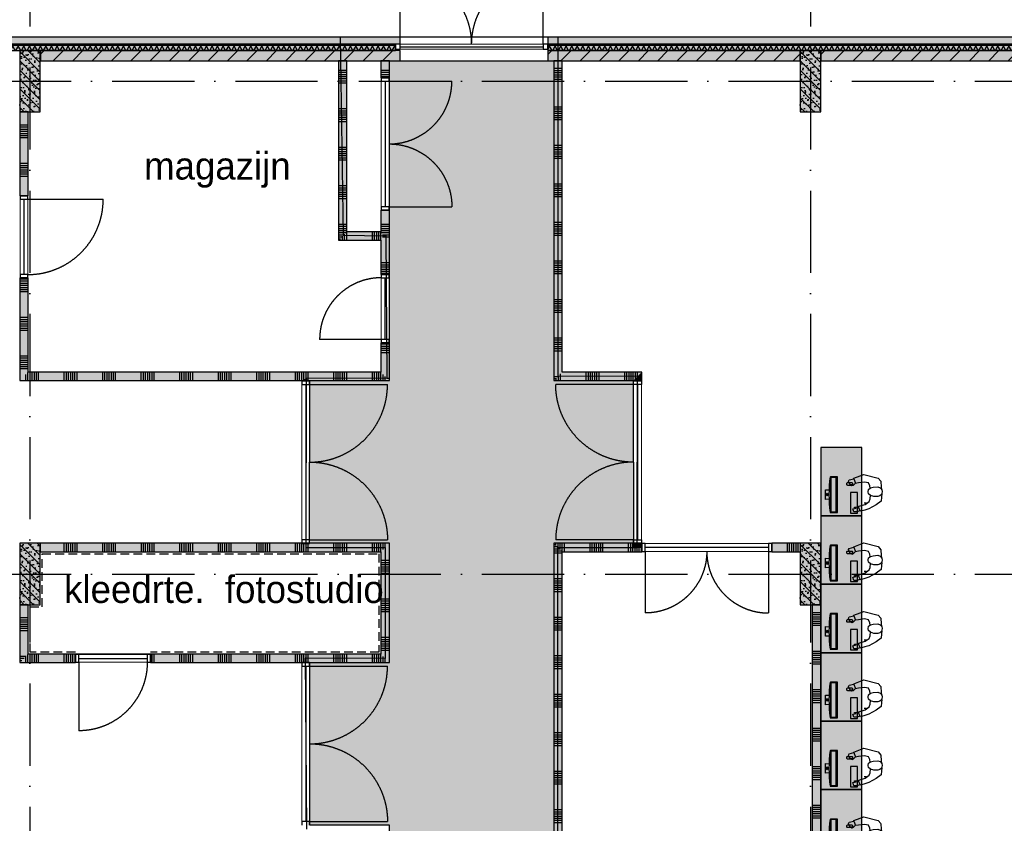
# Model space of a CAD drawing. Header units: millimetres. Extents: x 20872 to 297961, y -293704 to 213007.
# Tile 121 of 256: x 142008 to 156388, y -75042 to -63302. Entities that reach past the tile are written whole.
import ezdxf
from ezdxf.xclip import XClip

# ---------------------------------------------------------------- set-up
doc = ezdxf.new("R2010")
doc.units = ezdxf.units.MM
doc.header["$LTSCALE"] = 100
doc.header["$XCLIPFRAME"] = 2
doc.linetypes.add('ACAD_ISO10W100', pattern=[18, 12, -3, 0, -3])
doc.linetypes.add('HIDDEN', pattern=[9.525, 6.35, -3.175])
doc.layers.get('Defpoints').update_dxf_attribs({"color": 181})
for name, color, linetype in [('A--L$7--_stramien', 1, 'Continuous'), ('A--L20--_bovenbouw', 3, 'Continuous'), ('A--L30--_afbouw', 7, 'Continuous'), ('A--L82--leerlingensets-02', 9, 'Continuous'), ('A--T$7--_stramien', 7, 'Continuous'), ('BURO_lijnen_0.18', 1, 'Continuous'), ('plattegrondkleuren', 7, 'Continuous'), ('teksten', 7, 'Continuous'), ('XREFS', 9, 'Continuous')]:
    doc.layers.add(name, color=color, linetype=linetype)
doc.styles.add('MAAR_stempel', font='LTe50146.ttf')

# ---------------------------------------------------------------- blocks, each defined once
blk = doc.blocks.new('BURO_onderaanzicht')
at = {"color": 7}
blk.add_line((-432, 0), (432, 0), dxfattribs=at)
blk = doc.blocks.new('stramienlijnen_1')
at = {"layer": 'A--L$7--_stramien', "color": 1, "linetype": 'ACAD_ISO10W100', "lineweight": -3}
for p, q in [((142159.5, 96800), (142159.5, 21000)), ((153559.5, 96800), (153559.5, 21000)), ((130759.5, 85800), (164959.5, 85800)), ((130759.5, 78600), (164959.5, 78600))]:
    blk.add_line(p, q, dxfattribs=at)
blk = doc.blocks.new('begane grond bestaand leeg')
at = {"layer": 'A--L20--_bovenbouw', "linetype": 'Continuous', "lineweight": -3}
for points in [[(147564, 86444), (130695, 86444), (130695, 86344), (147564, 86344)], [(165020, 86444), (149723, 86444), (149723, 86344), (165020, 86344)], [(130764, 86319), (130834, 86249), (147497, 86249), (147497, 86319)], [(149723, 86319), (149723, 86249), (164884, 86249), (164954, 86319)], [(142309, 85350), (142309, 86249), (142009, 86249), (142009, 85350)], [(142311, 86249), (142311, 86099), (146664, 86099), (146789, 86099), (147284, 86099), (147409, 86099), (147564, 86099), (147564, 86249)], [(149723, 86249), (149723, 86099), (149809, 86099), (149934, 86099), (153409, 86099), (153409, 86249)], [(153709, 85350), (153709, 86249), (153409, 86249), (153409, 85350)], [(153709, 86099), (164584, 86099), (164584, 86249), (153709, 86249)], [(146789, 83600), (146789, 86099), (146664, 86099), (146664, 83475)], [(147409, 86099), (147284, 86099), (147284, 85850), (147409, 85850)], [(149934, 81550), (149934, 86099), (149809, 86099), (149809, 81425)], [(142134, 85350), (142009, 85350), (142009, 84125), (142134, 84125)], [(147284, 82978), (147409, 82978), (147409, 83916), (147284, 83916), (147284, 83600), (147316, 83537), (147284, 83475)], [(147316, 83537), (147284, 83600), (146789, 83600), (146664, 83475), (147284, 83475)], [(142134, 82925), (142009, 82925), (142009, 81425), (142134, 81550)], [(147284, 81550), (147409, 81425), (147409, 81978), (147284, 81978)], [(142134, 81550), (142009, 81425), (146124, 81425), (146187, 81456), (146249, 81425), (147409, 81425), (147284, 81550)], [(151094, 81550), (149934, 81550), (149809, 81425), (150969, 81425)], [(151094, 81550), (150969, 81425), (150969, 81421), (151094, 81421)], [(146124, 81421), (146249, 81421), (146249, 81425), (146187, 81456), (146124, 81425)], [(142009, 79050), (142009, 78150), (142309, 78150), (142309, 79050)], [(147284, 78925), (147409, 79050), (142309, 79050), (142309, 78925)], [(147284, 78925), (147284, 77430), (147409, 77305), (147409, 79050)], [(151089, 79050), (149809, 79050), (149934, 78925), (151089, 78925)], [(149934, 71220), (149934, 78925), (149809, 79050), (149809, 71345)], [(151094, 79048), (150969, 79048), (150969, 78990), (151094, 78990)], [(151089, 79050), (151089, 78925), (151094, 78925), (151094, 79050)], [(152994, 79050), (152994, 78925), (153409, 78925), (153409, 79050), (153410, 79050), (153410, 79050)], [(153409, 78150), (153709, 78150), (153709, 79050), (153410, 79050), (153409, 79050)], [(142009, 78150), (142009, 77305), (142134, 77430), (142134, 78150)], [(153710, 71850), (153710, 78150), (153585, 78150), (153585, 71850)], [(142134, 77430), (142009, 77305), (142822, 77305), (142822, 77430)], [(143922, 77430), (143922, 77305), (147409, 77305), (147284, 77430)]]:
    blk.add_hatch(color=60, dxfattribs=at).paths.add_polyline_path(points, flags=0)
h = blk.add_hatch(dxfattribs=at)
h.set_pattern_fill('GENERAL_DIAMONDS', color=1, scale=560, style=0, pattern_type=2)
h.set_pattern_definition([(60, (130834.484, 86249.39), (-60.62178, 35), []), (120, (130834.484, 86249.39), (-60.62178, -35), [])])
h.paths.add_polyline_path([(147497, 86249), (147497, 86319), (130764, 86319), (130834, 86249)], flags=0)
h.paths.add_polyline_path([(164884, 86249), (164954, 86319), (149723, 86319), (149723, 86249)], flags=0)
h = blk.add_hatch(dxfattribs=at)
h.set_pattern_fill('PREFB', color=1, scale=5, angle=-90, style=0)
h.set_pattern_definition([(315, (142009.48, 86249.995), (67.882, 67.882), []), (287, (142009.484, 86249.995), (79.8276, -25.7875), [0, -81.6, -46.2, 0, -67.2]), (318, (142009.484, 86249.995), (81.172, 18.4156), [0, -80.8, 0, -82.4, 0, -66.4]), (341, (142009.484, 86249.995), (67.263, 47.9116), [0, -80, 0, -480, -65.8])])
h.paths.add_polyline_path([(142309, 85350), (142309, 86249), (142009, 86249), (142009, 85350)], flags=0)
h = blk.add_hatch(dxfattribs=at)
h.set_pattern_fill('_U', color=1, scale=200, angle=45, style=0, pattern_type=0)
h.set_pattern_definition([(45, (142310.67, 86099.3), (-141.421, 141.421), [])])
h.paths.add_polyline_path([(142311, 86249), (142311, 86099), (147564, 86099), (147564, 86249)], flags=0)
h = blk.add_hatch(dxfattribs=at)
h.set_pattern_fill('_U', color=1, scale=200, angle=45, style=0, pattern_type=0)
h.set_pattern_definition([(45, (149723.42, 86099.3), (-141.421, 141.421), [])])
h.paths.add_polyline_path([(149723, 86249), (149723, 86099), (153409, 86099), (153409, 86249)], flags=0)
h = blk.add_hatch(dxfattribs=at)
h.set_pattern_fill('PREFB', color=1, scale=5, angle=-90, style=0)
h.set_pattern_definition([(315, (153409.48, 86249.995), (67.882, 67.882), []), (287, (153409.484, 86249.995), (79.8276, -25.7875), [0, -81.6, -46.2, 0, -67.2]), (318, (153409.484, 86249.995), (81.172, 18.4156), [0, -80.8, 0, -82.4, 0, -66.4]), (341, (153409.484, 86249.995), (67.263, 47.9116), [0, -80, 0, -480, -65.8])])
h.paths.add_polyline_path([(153709, 85350), (153709, 86249), (153409, 86249), (153409, 85350)], flags=0)
h = blk.add_hatch(dxfattribs=at)
h.set_pattern_fill('_U', color=1, scale=200, angle=45, style=0, pattern_type=0)
h.set_pattern_definition([(45, (153708.96, 86099.3), (-141.4214, 141.4214), [])])
h.paths.add_polyline_path([(153709, 86099), (164584, 86099), (164584, 86249), (153709, 86249)], flags=0)
h = blk.add_hatch(dxfattribs=at)
h.set_pattern_fill('SWAND', color=1, scale=5, angle=-90, style=0)
h.set_pattern_definition([(360, (146664.4, 86149.3), (3e-14, 562.5), []), (360, (146664.4, 86118.05), (3e-14, 562.5), []), (360, (146664.4, 86086.8), (3e-14, 562.5), []), (360, (146664.4, 86055.55), (3e-14, 562.5), []), (360, (146664.4, 86024.3), (3e-14, 562.5), []), (360, (146664.4, 85993.05), (3e-14, 562.5), []), (360, (146664.4, 85961.8), (3e-14, 562.5), [])])
h.paths.add_polyline_path([(146789, 83600), (146789, 86099), (146664, 86099), (146664, 83475)], flags=0)
h = blk.add_hatch(dxfattribs=at)
h.set_pattern_fill('SWAND', color=1, scale=5, angle=-90, style=0)
h.set_pattern_definition([(360, (147284.4, 86149.3), (3e-14, 562.5), []), (360, (147284.4, 86118.05), (3e-14, 562.5), []), (360, (147284.4, 86086.8), (3e-14, 562.5), []), (360, (147284.4, 86055.55), (3e-14, 562.5), []), (360, (147284.4, 86024.3), (3e-14, 562.5), []), (360, (147284.4, 85993.05), (3e-14, 562.5), []), (360, (147284.4, 85961.8), (3e-14, 562.5), [])])
h.paths.add_polyline_path([(147409, 86099), (147284, 86099), (147284, 85850), (147409, 85850)], flags=0)
h.paths.add_polyline_path([(147284, 82978), (147409, 82978), (147409, 83916), (147284, 83916), (147284, 83600), (147316, 83537), (147284, 83475)], flags=0)
h.paths.add_polyline_path([(147284, 81550), (147409, 81425), (147409, 81978), (147284, 81978)], flags=0)
h = blk.add_hatch(dxfattribs=at)
h.set_pattern_fill('SWAND', color=1, scale=5, angle=90, style=0)
h.set_pattern_definition([(180, (149934.35, 81487.5), (-3e-14, -562.5), []), (180, (149934.35, 81518.75), (-3e-14, -562.5), []), (180, (149934.35, 81550), (-3e-14, -562.5), []), (180, (149934.35, 81581.25), (-3e-14, -562.5), []), (180, (149934.35, 81612.5), (-3e-14, -562.5), []), (180, (149934.35, 81643.75), (-3e-14, -562.5), []), (180, (149934.35, 81675), (-3e-14, -562.5), [])])
h.paths.add_polyline_path([(149934, 81550), (149934, 86099), (149809, 86099), (149809, 81425)], flags=0)
h = blk.add_hatch(dxfattribs=at)
h.set_pattern_fill('SWAND', color=1, scale=5, angle=-90, style=0)
h.set_pattern_definition([(360, (142009.35, 85349.97), (3e-14, 562.5), []), (360, (142009.35, 85318.7), (3e-14, 562.5), []), (360, (142009.35, 85287.47), (3e-14, 562.5), []), (360, (142009.35, 85256.2), (3e-14, 562.5), []), (360, (142009.35, 85224.97), (3e-14, 562.5), []), (360, (142009.35, 85193.7), (3e-14, 562.5), []), (360, (142009.35, 85162.47), (3e-14, 562.5), [])])
h.paths.add_polyline_path([(142134, 85350), (142009, 85350), (142009, 84125), (142134, 84125)], flags=0)
h.paths.add_polyline_path([(142134, 82925), (142009, 82925), (142009, 81425), (142134, 81550)], flags=0)
h = blk.add_hatch(dxfattribs=at)
h.set_pattern_fill('SWAND', color=1, scale=5, angle=180, style=0)
h.set_pattern_definition([(270, (147346.9, 83600), (562.5, -3e-14), []), (270, (147315.6, 83600), (562.5, -3e-14), []), (270, (147284.4, 83600), (562.5, -3e-14), []), (270, (147253.1, 83600), (562.5, -3e-14), []), (270, (147221.9, 83600), (562.5, -3e-14), []), (270, (147190.6, 83600), (562.5, -3e-14), []), (270, (147159.4, 83600), (562.5, -3e-14), [])])
h.paths.add_polyline_path([(147316, 83537), (147284, 83600), (146789, 83600), (146664, 83475), (147284, 83475)], flags=0)
h = blk.add_hatch(dxfattribs=at)
h.set_pattern_fill('SWAND', color=1, scale=5, angle=-180, style=0)
h.set_pattern_definition([(270, (147346.9, 81550), (562.5, 3e-12), []), (270, (147315.6, 81550), (562.5, 3e-12), []), (270, (147284.4, 81550), (562.5, 3e-12), []), (270, (147253.1, 81550), (562.5, 3e-12), []), (270, (147221.9, 81550), (562.5, 3e-12), []), (270, (147190.6, 81550), (562.5, 3e-12), []), (270, (147159.4, 81550), (562.5, 3e-12), [])])
h.paths.add_polyline_path([(142134, 81550), (142009, 81425), (146124, 81425), (146187, 81456), (146249, 81425), (147409, 81425), (147284, 81550)], flags=0)
h = blk.add_hatch(dxfattribs=at)
h.set_pattern_fill('SWAND', color=1, scale=5, angle=180, style=0)
h.set_pattern_definition([(270, (151031.85, 81550), (562.5, -3e-14), []), (270, (151000.6, 81550), (562.5, -3e-14), []), (270, (150969.35, 81550), (562.5, -3e-14), []), (270, (150938.1, 81550), (562.5, -3e-14), []), (270, (150906.85, 81550), (562.5, -3e-14), []), (270, (150875.6, 81550), (562.5, -3e-14), []), (270, (150844.35, 81550), (562.5, -3e-14), [])])
h.paths.add_polyline_path([(151094, 81550), (149934, 81550), (149809, 81425), (150969, 81425)], flags=0)
h = blk.add_hatch(dxfattribs=at)
h.set_pattern_fill('SWAND', color=1, scale=5, angle=90, style=0)
h.set_pattern_definition([(180, (151094.35, 78990.06), (-3e-14, -562.5), []), (180, (151094.35, 79021.3), (-3e-14, -562.5), []), (180, (151094.35, 79052.56), (-3e-14, -562.5), []), (180, (151094.35, 79083.8), (-3e-14, -562.5), []), (180, (151094.35, 79115.06), (-3e-14, -562.5), []), (180, (151094.35, 79146.3), (-3e-14, -562.5), []), (180, (151094.35, 79177.56), (-3e-14, -562.5), [])])
h.paths.add_polyline_path([(151094, 79048), (150969, 79048), (150969, 78990), (151094, 78990)], flags=0)
h.paths.add_polyline_path([(151094, 81550), (150969, 81425), (150969, 81421), (151094, 81421)], flags=0)
h = blk.add_hatch(dxfattribs=at)
h.set_pattern_fill('SWAND', color=1, scale=5, angle=-90, style=0)
h.set_pattern_definition([(360, (146124.4, 81487.5), (3e-14, 562.5), []), (360, (146124.4, 81456.25), (3e-14, 562.5), []), (360, (146124.4, 81425), (3e-14, 562.5), []), (360, (146124.4, 81393.75), (3e-14, 562.5), []), (360, (146124.4, 81362.5), (3e-14, 562.5), []), (360, (146124.4, 81331.25), (3e-14, 562.5), []), (360, (146124.4, 81300), (3e-14, 562.5), [])])
h.paths.add_polyline_path([(146124, 81421), (146249, 81421), (146249, 81425), (146187, 81456), (146124, 81425)], flags=0)
h = blk.add_hatch(dxfattribs=at)
h.set_pattern_fill('PREFB', color=1, scale=5, angle=-90, style=0)
h.set_pattern_definition([(315, (142009.48, 79049.99), (67.882, 67.882), []), (287, (142009.484, 79049.994), (79.8276, -25.7875), [0, -81.6, -46.2, 0, -67.2]), (318, (142009.484, 79049.994), (81.172, 18.4156), [0, -80.8, 0, -82.4, 0, -66.4]), (341, (142009.484, 79049.994), (67.263, 47.9116), [0, -80, 0, -480, -65.8])])
h.paths.add_polyline_path([(142009, 79050), (142009, 78150), (142309, 78150), (142309, 79050)], flags=0)
h = blk.add_hatch(dxfattribs=at)
h.set_pattern_fill('SWAND', color=1, scale=5, angle=-180, style=0)
h.set_pattern_definition([(270, (147347, 79050), (562.5, 3e-12), []), (270, (147315.73, 79050), (562.5, 3e-12), []), (270, (147284.5, 79050), (562.5, 3e-12), []), (270, (147253.23, 79050), (562.5, 3e-12), []), (270, (147222, 79050), (562.5, 3e-12), []), (270, (147190.73, 79050), (562.5, 3e-12), []), (270, (147159.5, 79050), (562.5, 3e-12), [])])
h.paths.add_polyline_path([(147284, 78925), (147409, 79050), (142309, 79050), (142309, 78925)], flags=0)
h = blk.add_hatch(dxfattribs=at)
h.set_pattern_fill('SWAND', color=1, scale=5, angle=-90, style=0)
h.set_pattern_definition([(360, (147284.5, 78987.5), (3e-14, 562.5), []), (360, (147284.5, 78956.24), (3e-14, 562.5), []), (360, (147284.5, 78925), (3e-14, 562.5), []), (360, (147284.5, 78893.74), (3e-14, 562.5), []), (360, (147284.5, 78862.5), (3e-14, 562.5), []), (360, (147284.5, 78831.24), (3e-14, 562.5), []), (360, (147284.5, 78800), (3e-14, 562.5), [])])
h.paths.add_polyline_path([(147284, 78925), (147284, 77430), (147409, 77305), (147409, 79050)], flags=0)
h = blk.add_hatch(dxfattribs=at)
h.set_pattern_fill('SWAND', color=1, scale=5, angle=180, style=0)
h.set_pattern_definition([(270, (151088.85, 79050), (562.5, -3e-14), []), (270, (151057.6, 79050), (562.5, -3e-14), []), (270, (151026.35, 79050), (562.5, -3e-14), []), (270, (150995.1, 79050), (562.5, -3e-14), []), (270, (150963.85, 79050), (562.5, -3e-14), []), (270, (150932.6, 79050), (562.5, -3e-14), []), (270, (150901.35, 79050), (562.5, -3e-14), [])])
h.paths.add_polyline_path([(151089, 79050), (149809, 79050), (149934, 78925), (151089, 78925)], flags=0)
h = blk.add_hatch(dxfattribs=at)
h.set_pattern_fill('SWAND', color=1, scale=5, angle=90, style=0)
h.set_pattern_definition([(180, (149934.35, 71220), (4e-12, -562.5), []), (180, (149934.35, 71251.26), (4e-12, -562.5), []), (180, (149934.35, 71282.5), (4e-12, -562.5), []), (180, (149934.35, 71313.76), (4e-12, -562.5), []), (180, (149934.35, 71345), (4e-12, -562.5), []), (180, (149934.35, 71376.26), (4e-12, -562.5), []), (180, (149934.35, 71407.5), (4e-12, -562.5), [])])
h.paths.add_polyline_path([(149934, 71220), (149934, 78925), (149809, 79050), (149809, 71345)], flags=0)
h = blk.add_hatch(dxfattribs=at)
h.set_pattern_fill('SWAND', color=1, scale=5, angle=180, style=0)
h.set_pattern_definition([(270, (153409.5, 79050), (562.5, -3e-14), []), (270, (153378.26, 79050), (562.5, -3e-14), []), (270, (153347, 79050), (562.5, -3e-14), []), (270, (153315.76, 79050), (562.5, -3e-14), []), (270, (153284.5, 79050), (562.5, -3e-14), []), (270, (153253.26, 79050), (562.5, -3e-14), []), (270, (153222, 79050), (562.5, -3e-14), [])])
h.paths.add_polyline_path([(152994, 79050), (152994, 78925), (153409, 78925), (153409, 79050), (153410, 79050), (153410, 79050)], flags=0)
h.paths.add_polyline_path([(151089, 79050), (151089, 78925), (151094, 78925), (151094, 79050)], flags=0)
h = blk.add_hatch(dxfattribs=at)
h.set_pattern_fill('PREFB', color=1, scale=5, angle=-90, style=0)
h.set_pattern_definition([(315, (153409.48, 79049.99), (67.882, 67.882), []), (287, (153409.484, 79049.995), (79.8276, -25.7875), [0, -81.6, -46.2, 0, -67.2]), (318, (153409.484, 79049.995), (81.172, 18.4156), [0, -80.8, 0, -82.4, 0, -66.4]), (341, (153409.484, 79049.995), (67.263, 47.9116), [0, -80, 0, -480, -65.8])])
h.paths.add_polyline_path([(153709, 79050), (153409, 79050), (153409, 78150), (153709, 78150)], flags=0)
h = blk.add_hatch(dxfattribs=at)
h.set_pattern_fill('SWAND', color=1, scale=5, angle=-90, style=0)
h.set_pattern_definition([(360, (142009.4, 78150), (3e-14, 562.5), []), (360, (142009.4, 78118.74), (3e-14, 562.5), []), (360, (142009.4, 78087.5), (3e-14, 562.5), []), (360, (142009.4, 78056.24), (3e-14, 562.5), []), (360, (142009.4, 78025), (3e-14, 562.5), []), (360, (142009.4, 77993.74), (3e-14, 562.5), []), (360, (142009.4, 77962.5), (3e-14, 562.5), [])])
h.paths.add_polyline_path([(142009, 78150), (142009, 77305), (142134, 77430), (142134, 78150)], flags=0)
h = blk.add_hatch(dxfattribs=at)
h.set_pattern_fill('SWAND', color=1, scale=5, angle=90, style=0)
h.set_pattern_definition([(180, (153709.5, 71850), (-3e-14, -562.5), []), (180, (153709.5, 71881.26), (-3e-14, -562.5), []), (180, (153709.5, 71912.5), (-3e-14, -562.5), []), (180, (153709.5, 71943.76), (-3e-14, -562.5), []), (180, (153709.5, 71975), (-3e-14, -562.5), []), (180, (153709.5, 72006.26), (-3e-14, -562.5), []), (180, (153709.5, 72037.5), (-3e-14, -562.5), [])])
h.paths.add_polyline_path([(153710, 71850), (153710, 78150), (153585, 78150), (153585, 71850)], flags=0)
h = blk.add_hatch(dxfattribs=at)
h.set_pattern_fill('SWAND', color=1, scale=5, angle=-180, style=0)
h.set_pattern_definition([(270, (147347, 77430), (562.5, 3e-12), []), (270, (147315.73, 77430), (562.5, 3e-12), []), (270, (147284.5, 77430), (562.5, 3e-12), []), (270, (147253.23, 77430), (562.5, 3e-12), []), (270, (147222, 77430), (562.5, 3e-12), []), (270, (147190.73, 77430), (562.5, 3e-12), []), (270, (147159.5, 77430), (562.5, 3e-12), [])])
h.paths.add_polyline_path([(143922, 77430), (143922, 77305), (147409, 77305), (147284, 77430)], flags=0)
h.paths.add_polyline_path([(142134, 77430), (142009, 77305), (142822, 77305), (142822, 77430)], flags=0)
at = {"layer": 'A--L20--_bovenbouw', "color": 2, "linetype": 'Continuous', "lineweight": -3}
for p, q in [((147564, 86444), (130695, 86444)), ((147564, 86344), (147564, 86444)), ((165020, 86444), (149723, 86444)), ((149723, 86444), (149723, 86344)), ((130695, 86344), (147564, 86344)), ((149723, 86344), (165020, 86344)), ((142311, 86249), (142311, 86099)), ((147564, 86249), (142311, 86249)), ((147564, 86099), (147564, 86249)), ((149723, 86249), (149723, 86099)), ((153409, 86249), (149723, 86249)), ((153409, 86099), (153409, 86249)), ((164584, 86249), (153709, 86249)), ((153709, 86249), (153709, 86099)), ((142311, 86099), (147564, 86099)), ((146789, 86099), (146664, 86099)), ((146664, 86099), (146664, 83475)), ((146789, 83600), (146789, 86099)), ((147409, 86099), (147284, 86099)), ((147284, 86099), (147284, 85850)), ((147409, 85850), (147409, 86099)), ((149723, 86099), (153409, 86099)), ((149934, 86099), (149809, 86099)), ((149809, 86099), (149809, 81425)), ((149934, 81550), (149934, 86099)), ((153709, 86099), (164584, 86099)), ((147284, 85850), (147409, 85850)), ((142134, 85350), (142009, 85350)), ((142009, 85350), (142009, 84125)), ((142134, 84125), (142134, 85350)), ((142009, 84125), (142134, 84125)), ((147409, 83916), (147284, 83916)), ((147284, 83916), (147284, 83600)), ((147409, 82978), (147409, 83916)), ((147284, 83600), (146789, 83600)), ((146664, 83475), (147284, 83475)), ((147284, 83475), (147284, 82978)), ((147284, 82978), (147409, 82978)), ((142134, 82925), (142009, 82925)), ((142009, 82925), (142009, 81425)), ((142134, 81550), (142134, 82925)), ((147409, 81978), (147284, 81978)), ((147284, 81978), (147284, 81550)), ((147409, 81425), (147409, 81978)), ((147284, 81550), (142134, 81550)), ((151094, 81550), (149934, 81550)), ((151094, 81421), (151094, 81550)), ((142009, 81425), (146124, 81425)), ((146124, 81425), (146124, 81421)), ((146124, 81421), (146249, 81421)), ((146249, 81425), (147409, 81425)), ((146249, 81421), (146249, 81425)), ((149809, 81425), (150969, 81425)), ((150969, 81425), (150969, 81421)), ((150969, 81421), (151094, 81421)), ((147409, 79050), (142309, 79050)), ((142309, 79050), (142309, 78925)), ((147409, 77305), (147409, 79050)), ((151089, 79050), (149809, 79050)), ((149809, 79050), (149809, 71345)), ((151094, 79048), (150969, 79048)), ((150969, 79048), (150969, 78990)), ((150969, 78990), (151094, 78990)), ((151089, 79050), (151089, 78925)), ((151094, 79050), (151089, 79050)), ((151089, 78925), (151089, 79050)), ((151094, 78925), (151094, 79050)), ((151094, 78990), (151094, 79048)), ((152994, 79050), (152994, 78925)), ((153410, 79050), (152994, 79050)), ((153409, 79050), (153410, 79050)), ((153410, 79050), (153410, 79050)), ((142309, 78925), (147284, 78925)), ((147284, 78925), (147284, 77430)), ((149934, 78925), (151089, 78925)), ((149934, 71220), (149934, 78925)), ((151089, 78925), (151094, 78925)), ((152994, 78925), (153409, 78925)), ((142009, 78150), (142009, 77305)), ((142134, 78150), (142009, 78150)), ((142134, 77430), (142134, 78150)), ((153710, 78150), (153585, 78150)), ((153585, 78150), (153585, 71850)), ((153710, 71850), (153710, 78150)), ((142822, 77430), (142134, 77430)), ((142822, 77305), (142822, 77430)), ((143922, 77430), (143922, 77305)), ((147284, 77430), (143922, 77430)), ((142009, 77305), (142822, 77305)), ((143922, 77305), (147409, 77305))]:
    blk.add_line(p, q, dxfattribs=at)
at = {"layer": 'A--L20--_bovenbouw', "color": 1, "linetype": 'Continuous', "lineweight": -3}
for p, q in [((147497, 86319), (130764, 86319)), ((147497, 86249), (147497, 86319)), ((164954, 86319), (149723, 86319)), ((149723, 86319), (149723, 86249)), ((130834, 86249), (147497, 86249)), ((149723, 86249), (164884, 86249))]:
    blk.add_line(p, q, dxfattribs=at)
at = {"layer": 'A--L20--_bovenbouw', "color": 3, "linetype": 'Continuous', "lineweight": -3}
for p, q in [((142309, 86249), (142009, 86249)), ((142009, 86249), (142009, 85350)), ((142309, 85350), (142309, 86249)), ((153709, 86249), (153409, 86249)), ((153409, 86249), (153409, 85350)), ((153709, 85350), (153709, 86249)), ((142009, 85350), (142309, 85350)), ((153409, 85350), (153709, 85350)), ((142009, 79050), (142009, 78150)), ((142309, 79050), (142009, 79050)), ((142309, 78150), (142309, 79050)), ((153709, 79050), (153409, 79050)), ((153409, 79050), (153409, 78150)), ((153709, 78150), (153709, 79050)), ((142009, 78150), (142309, 78150)), ((153409, 78150), (153709, 78150))]:
    blk.add_line(p, q, dxfattribs=at)
at = {"layer": 'A--L30--_afbouw', "color": 2, "linetype": 'Continuous', "lineweight": -3}
for p, q in [((147564, 86339), (147497, 86339)), ((147497, 86339), (147497, 86269)), ((147564, 86269), (147564, 86339)), ((149723, 86339), (149656, 86339)), ((149656, 86339), (149656, 86269)), ((149723, 86269), (149723, 86339)), ((147497, 86269), (147564, 86269)), ((149656, 86269), (149723, 86269)), ((147290, 85850), (147290, 85800)), ((147404, 85850), (147290, 85850)), ((147404, 85800), (147404, 85850)), ((147290, 85800), (147404, 85800)), ((142015, 84125), (142015, 84075)), ((142129, 84125), (142015, 84125)), ((142129, 84075), (142129, 84125)), ((142015, 84075), (142129, 84075)), ((147290, 83966), (147290, 83916)), ((147404, 83966), (147290, 83966)), ((147290, 83916), (147404, 83916)), ((147404, 83916), (147404, 83966)), ((142015, 82975), (142015, 82925)), ((142129, 82975), (142015, 82975)), ((142129, 82925), (142129, 82975)), ((147404, 82978), (147290, 82978)), ((147290, 82978), (147290, 82928)), ((147404, 82928), (147404, 82978)), ((142015, 82925), (142129, 82925)), ((147290, 82928), (147404, 82928)), ((147404, 82028), (147290, 82028)), ((147290, 82028), (147290, 81978)), ((147290, 81978), (147404, 81978)), ((147404, 81978), (147404, 82028)), ((146130, 81421), (146130, 81371)), ((146244, 81421), (146130, 81421)), ((146244, 81371), (146244, 81421)), ((150975, 81371), (150975, 81421)), ((150975, 81421), (151089, 81421)), ((151089, 81421), (151089, 81371)), ((146130, 81371), (146244, 81371)), ((151089, 81371), (150975, 81371)), ((146130, 79098), (146130, 79048)), ((146244, 79098), (146130, 79098)), ((146244, 79048), (146244, 79098)), ((150975, 79048), (150975, 79098)), ((150975, 79098), (151089, 79098)), ((151089, 79098), (151089, 79048)), ((146130, 79048), (146244, 79048)), ((151089, 79048), (150975, 79048)), ((151144, 79045), (151094, 79045)), ((151094, 79045), (151094, 78931)), ((151144, 78931), (151144, 79045)), ((152994, 79045), (152944, 79045)), ((152944, 79045), (152944, 78931)), ((152994, 78931), (152994, 79045)), ((151094, 78931), (151144, 78931)), ((152944, 78931), (152994, 78931)), ((142872, 77424), (142822, 77424)), ((142822, 77424), (142822, 77310)), ((142872, 77310), (142872, 77424)), ((143922, 77424), (143872, 77424)), ((143872, 77424), (143872, 77310)), ((143922, 77310), (143922, 77424)), ((142822, 77310), (142872, 77310)), ((143872, 77310), (143922, 77310)), ((146130, 77306), (146130, 77256)), ((146244, 77306), (146130, 77306)), ((146130, 77256), (146244, 77256)), ((146244, 77256), (146244, 77306)), ((146130, 74983), (146130, 74933)), ((146244, 74983), (146130, 74983)), ((146244, 74933), (146244, 74983))]:
    blk.add_line(p, q, dxfattribs=at)
at = {"layer": 'A--L30--_afbouw', "color": 1, "linetype": 'Continuous', "lineweight": 18}
for p, q in [((147564, 86339), (149656, 86339)), ((147564, 86269), (149656, 86269)), ((147290, 85800), (147290, 83966)), ((147404, 85800), (147404, 83966)), ((142015, 84075), (142015, 82975)), ((142015, 84075), (142015, 82975)), ((142129, 84075), (142129, 82975)), ((142129, 84075), (142129, 82975)), ((147290, 82028), (147290, 82928)), ((147404, 82028), (147404, 82928)), ((146130, 81371), (146130, 79098)), ((146244, 81371), (146244, 79098)), ((150975, 81371), (150975, 79098)), ((151089, 81371), (151089, 79098)), ((152944, 79045), (151144, 79045)), ((152944, 78931), (151144, 78931)), ((142872, 77424), (143872, 77424)), ((142872, 77310), (143872, 77310)), ((146130, 77256), (146130, 74983)), ((146244, 77256), (146244, 74983))]:
    blk.add_line(p, q, dxfattribs=at)
at = {"layer": 'A--L30--_afbouw', "color": 1, "linetype": 'Continuous', "lineweight": -3}
for p, q in [((142129, 84075), (143229, 84075)), ((142129, 84075), (143229, 84075)), ((147290, 82028), (146390, 82028)), ((142872, 77310), (142872, 76310))]:
    blk.add_line(p, q, dxfattribs=at)
for points in [[(147564, 86339), (147564, 87385)], [(149656, 86339), (149656, 87385)], [(147404, 85800), (148321, 85800)], [(147404, 83966), (148321, 83966)], [(146244, 81371), (147380, 81371)], [(150975, 81371), (149838, 81371)], [(146244, 79098), (147380, 79098)], [(150975, 79098), (149838, 79098)], [(151144, 78931), (151144, 78031)], [(152944, 78931), (152944, 78031)], [(146244, 77256), (147380, 77256)], [(146244, 74983), (147380, 74983)]]:
    blk.add_lwpolyline(points, dxfattribs=at)
for centre, radius, start, end in [((147564, 86339), 1046, 0, 90), ((147404, 85800), 917, 270, 0), ((142129, 84075), 1100, 270, 0), ((142129, 84075), 1100, 270, 0), ((147290, 82028), 900, 90, 180), ((146244, 81371), 1137, 270, 0), ((150975, 79098), 1137, 90, 180), ((152944, 78931), 900, 180, 270), ((146244, 77256), 1137, 270, 0)]:
    blk.add_arc(centre, radius, start, end, dxfattribs=at)
at = {"layer": 'A--L30--_afbouw', "color": 1, "linetype": 'Continuous', "lineweight": -3, "extrusion": (0, 0, -1)}
for centre, radius, start, end in [((-149656, 86339), 1046, 0, 90), ((-147404, 83966), 917, 90, 180), ((-150975, 81371), 1137, 270, 0), ((-146244, 79098), 1137, 90, 180), ((-151144, 78931), 900, 180, 270), ((-142872, 77310), 1000, 180, 270), ((-146244, 74983), 1137, 90, 180)]:
    blk.add_arc(centre, radius, start, end, dxfattribs=at)
at = {"layer": 'BURO_lijnen_0.18', "color": 3, "linetype": 'HIDDEN', "ltscale": 0.2, "elevation": 0}
blk.add_lwpolyline([(142822, 77460), (142164, 77460), (142164, 78120), (142339, 78120), (142339, 78895), (147254, 78895), (147254, 77460), (143922, 77460)], dxfattribs=at)
at = {"layer": 'Defpoints'}
blk.add_lwpolyline([(142309, 78925), (147284, 78925), (147284, 77430), (142134, 77430), (142134, 78150), (142309, 78150)], close=True, dxfattribs=at)
at = {"layer": 'A--L30--_afbouw', "color": 1, "linetype": 'Continuous', "lineweight": -3, "xscale": 2.421296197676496}
blk.add_blockref('BURO_onderaanzicht', (148610, 86304), dxfattribs=at)
at = {"layer": 'A--L30--_afbouw', "color": 1, "linetype": 'Continuous', "lineweight": -3}
for p, xscale, rotation in [((147347, 84883), 2.122685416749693, 270), ((142072, 83525, 500), 1.273148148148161, 270), ((142072, 83525, 500), 1.273148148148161, 270), ((147347, 82478, 500), 1.041667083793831, 90), ((146187, 80235), 2.630793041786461, 270), ((152044, 78988, 0), 2.083333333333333, 180), ((146187, 76120), 2.630793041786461, 270)]:
    blk.add_blockref('BURO_onderaanzicht', p, dxfattribs=dict(at, xscale=xscale, rotation=rotation))
at = {"layer": 'A--L30--_afbouw', "color": 1, "linetype": 'Continuous', "lineweight": -3, "extrusion": (3.69779e-32, 6.16298e-33, -1), "zscale": -1}
for p, xscale, rotation in [((-151032, 80235), 2.630793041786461, 270), ((-143372, 77367, -500), 1.157412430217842, 180)]:
    blk.add_blockref('BURO_onderaanzicht', p, dxfattribs=dict(at, xscale=xscale, rotation=rotation))
at = {"layer": 'A--T$7--_stramien'}
blk.add_blockref('stramienlijnen_1', (0, 0), dxfattribs=at)
blk = doc.blocks.new('2016-02-04 100 begane grond bestaand')
at = {"layer": 'A--L$7--_stramien'}
blk.add_blockref('stramienlijnen_1', (0, 0), dxfattribs=at)
blk = doc.blocks.new('iMac')
at = {"layer": 'plattegrondkleuren', "true_color": 0xb8b8b8}
h = blk.add_hatch(color=9, dxfattribs=at)
h.dxf.hatch_style = 1
h.paths.add_polyline_path([(403, -219), (394, -210, 0.37045), (407, -221), (422, -221, 0.414214), (435, -208), (435, -170), (401, -184)])
h.paths.add_polyline_path([(394, -208, 0.037942), (394, -210), (403, -219), (401, -184), (435, -170), (435, -152, 0.414214), (422, -139), (407, -139, 0.414214), (394, -152)])
h.paths.add_polyline_path([(78, -292), (289, -292), (289, -192), (-11, -192), (-11, -292), (10, -292), (7, -278), (7, -240), (52, -226), (63, -274), (65, -249), (77, -249)])
h.paths.add_polyline_path([(7, -278), (10, -292), (78, -292), (77, -249), (65, -249), (63, -274), (52, -226), (7, -240)], flags=17)
h.paths.add_polyline_path([(0, 0), (520, 0), (520, 101), (0, 101)])
h.paths.add_polyline_path([(9, 19), (9, 96), (511, 96), (511, 19)], flags=16)
h.paths.add_polyline_path([(0, 106), (0, 101), (520, 101), (520, 106, 0.064881)])
h.paths.add_polyline_path([(193, 122, -0.016762), (327, 122), (330, 175), (190, 175)])
at = {"layer": 'plattegrondkleuren', "true_color": 0x8f8f8f}
h = blk.add_hatch(color=252, dxfattribs=at)
h.dxf.hatch_style = 1
h.paths.add_polyline_path([(9, 19), (511, 19), (511, 96), (9, 96)])
at = {"layer": 'A--L82--leerlingensets-02'}
for p, q in [((0, 106), (0, 101)), ((520, 106), (520, 101))]:
    blk.add_line(p, q, dxfattribs=at)
blk.add_lwpolyline([(193, 122), (190, 175), (330, 175), (327, 122)], dxfattribs=at)
for points in [[(0, 0), (520, 0), (520, 101), (0, 101)], [(9, 19), (511, 19), (511, 96), (9, 96)], [(-11, -292), (289, -292), (289, -192), (-11, -192)]]:
    blk.add_lwpolyline(points, close=True, dxfattribs=at)
blk.add_lwpolyline([(407, -139), (422, -139, -0.414214), (435, -152), (435, -208, -0.414214), (422, -221), (407, -221, -0.414214), (394, -208), (394, -152, -0.414214)], format="xyb", close=True, dxfattribs=at)
blk.add_arc((260, -1889), 2012, 82.5756, 97.4244, dxfattribs=at)
blk.add_ellipse((260, 149), major_axis=(21.9, 0), ratio=0.331914, dxfattribs=at)
blk = doc.blocks.new('imacwerkplek')
at = {"layer": 'plattegrondkleuren', "true_color": 0xf5f5f5}
h = blk.add_hatch(color=7, dxfattribs=at)
h.dxf.hatch_style = 1
h.paths.add_polyline_path([(-1200, 600), (-1200, 0), (-200, 0), (-200, 600)])
at = {"layer": 'A--L82--leerlingensets-02', "linetype": 'Continuous'}
for p, q in [((-763, 148), (-757, 150)), ((-755, 129), (-763, 148)), ((-757, 150), (-746, 139)), ((-748, 174), (-694, 197)), ((-746, 139), (-748, 174)), ((-694, 197), (-676, 186)), ((-676, 186), (-659, 118)), ((-1143, 118), (-1097, 132)), ((-1143, 80), (-1143, 118)), ((-1129, 26), (-1143, 80)), ((-1134, 19), (-1086, 44)), ((-1115, -42), (-1134, 19)), ((-1097, 132), (-1086, 84)), ((-1086, 84), (-1084, 109)), ((-1086, 44), (-1061, 46)), ((-1084, 109), (-1073, 109)), ((-1073, 109), (-1070, 46)), ((-1061, 46), (-1032, -49)), ((-726, 101), (-755, 129)), ((-717, 52), (-726, 101)), ((-659, 118), (-725, 96)), ((-707, -38), (-717, 52)), ((-656, 119), (-652, 120)), ((-652, 120), (-596, -29)), ((-1097, -100), (-1115, -42)), ((-1039, -206), (-1097, -100)), ((-1032, -49), (-991, -105)), ((-1014, -69), (-1014, -35)), ((-991, -105), (-953, -121)), ((-953, -121), (-897, -123)), ((-917, -173), (-901, -123)), ((-901, -123), (-877, -94)), ((-877, -94), (-849, -89)), ((-849, -89), (-813, -98)), ((-813, -98), (-793, -123)), ((-797, -121), (-762, -116)), ((-793, -123), (-782, -164)), ((-762, -116), (-719, -94)), ((-719, -94), (-707, -38)), ((-596, -29), (-649, -235)), ((-985, -281), (-1039, -206)), ((-926, -288), (-985, -281)), ((-881, -292), (-926, -288)), ((-917, -233), (-917, -173)), ((-908, -263), (-917, -233)), ((-886, -288), (-908, -263)), ((-847, -294), (-886, -288)), ((-818, -292), (-773, -288)), ((-791, -267), (-816, -290)), ((-777, -231), (-791, -267)), ((-782, -164), (-777, -231)), ((-773, -288), (-702, -279)), ((-649, -235), (-695, -276)), ((-816, -290), (-847, -294))]:
    blk.add_line(p, q, dxfattribs=at)
at = {"layer": 'A--L82--leerlingensets-02'}
blk.add_lwpolyline([(-1200, 600), (-1200, 0), (-200, 0), (-200, 600)], close=True, dxfattribs=at)
at = {"layer": 'A--L82--leerlingensets-02', "linetype": 'Continuous'}
blk.add_arc((-703, -267), 12.8, 276.5806, 312.285, dxfattribs=at)
at = {"layer": 'A--L82--leerlingensets-02'}
blk.add_blockref('iMac', (-1149, 358), dxfattribs=at)

msp = doc.modelspace()

# ---------------------------------------------------------------- hatches: boundary and pattern name
at = {"layer": 'plattegrondkleuren', "true_color": 0xcddee4}
h = msp.add_hatch(color=254, dxfattribs=at)
h.dxf.hatch_style = 1
h.paths.add_polyline_path([(140210, -126833), (140210, -120263), (144108, -120263), (144108, -121800), (147408, -121800), (147408, -108971), (144208, -108971), (144208, -89400), (147408, -89400), (147408, -75070), (146248, -75070), (146248, -72695), (147408, -72695), (147408, -70950), (146243, -70950), (146248, -68575), (147408, -68575), (147408, -63901), (149808, -63901), (149808, -68575), (150968, -68575), (150974, -70952), (149808, -70950), (149808, -86250), (150968, -86251), (150968, -88625), (149808, -88625), (149808, -104575), (153683, -104575), (153683, -110225), (149808, -110225), (149808, -130117)])

# ---------------------------------------------------------------- linework, layer by layer
at = {"layer": 'Defpoints', "color": 181, "linetype": 'Continuous', "lineweight": -3}
for p, q in [((149875, -63556), (146690, -63556)), ((146690, -63556), (146732, -66449)), ((149875, -68509), (149875, -63556)), ((146732, -66449), (147357, -66458)), ((147357, -66458), (147372, -68538)), ((146190, -68546), (146189, -71013)), ((147372, -68538), (146190, -68546)), ((151031, -68513), (149875, -68509)), ((151025, -71011), (151031, -68513)), ((146189, -71013), (147346, -71013)), ((147346, -71013), (147346, -72633)), ((149871, -86187), (149869, -71011)), ((149869, -71011), (151025, -71011)), ((147346, -72633), (146179, -72629)), ((146179, -72629), (146195, -75128))]:
    msp.add_line(p, q, dxfattribs=at)
at = {"layer": 'Defpoints'}
msp.add_lwpolyline([(144208, -108971), (144208, -89400), (147408, -89400), (147408, -75070), (146248, -75070), (146248, -72695), (147408, -72695), (147408, -70950), (146243, -70950), (146248, -68575), (147408, -68575), (147408, -63901), (149808, -63901), (149808, -68575), (150968, -68575), (150974, -70952), (149808, -70950), (149808, -86250), (150968, -86251), (150968, -88625), (149808, -88625), (149808, -104575)], dxfattribs=at)

# ---------------------------------------------------------------- block references
at = {"rotation": 89.99999999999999}
for p in [(154309, -69350), (154309, -70350), (154309, -71350), (154309, -72350), (154309, -73350), (154309, -74350)]:
    msp.add_blockref('imacwerkplek', p, dxfattribs=at)
at = {"layer": 'XREFS', "color": 71, "true_color": 0xc9f18e}
ref = msp.add_blockref('begane grond bestaand leeg', (-1, -150000), dxfattribs=at)
XClip(ref).set_block_clipping_path([(116767.076214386, 82263.1420219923), (116767.076214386, 115683.1420219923), (179861.076214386, 115683.1420219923), (179861.076214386, 13442.9004429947), (164491.5066313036, 13442.9004429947), (116767.076214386, 29769.3836009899)])
at = {"layer": 'XREFS'}
ref = msp.add_blockref('2016-02-04 100 begane grond bestaand', (-1, -150000), dxfattribs=at)
XClip(ref).set_block_clipping_path([(116767.0762143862, 29769.3836009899), (164491.5066313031, 13442.9004429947), (179861.076214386, 13442.9004429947), (179861.076214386, -11696.8579780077), (20873.0762143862, -11696.8579780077), (20873.0762143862, 82263.1420219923), (116767.0762143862, 82263.1420219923)])

# ---------------------------------------------------------------- texts
at = {"layer": 'teksten', "color": 251, "true_color": 0x4d4d4d, "style": 'MAAR_stempel'}
for s, p in [('magazijn', (143825, -65637)), ('kleedrte.  fotostudio', (142657, -71823))]:
    msp.add_text(s, height=400, dxfattribs=at).set_placement(p)

doc.saveas('drawing.dxf')
